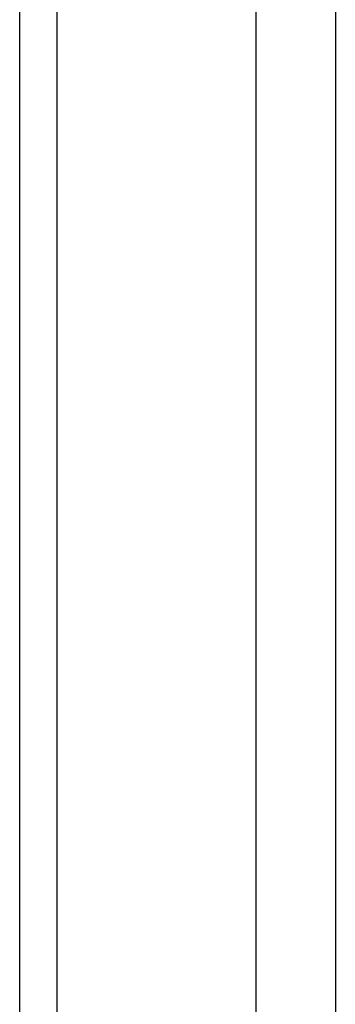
# Model space of a CAD drawing. Header units: millimetres. Extents: x -365 to 365, y 0 to 720.
# Tile 138 of 224: x -349.5 to -345.28, y 578.85 to 592.01. Entities that reach past the tile are written whole.
import ezdxf

# ---------------------------------------------------------------- set-up
doc = ezdxf.new("R2010")
doc.units = ezdxf.units.MM
doc.header["$MEASUREMENT"] = 0
for name, color, linetype in [('IGES LEVEL 34', 7, 'Continuous'), ('IGES LEVEL 41', 7, 'Continuous'), ('IGES LEVEL 44', 7, 'Continuous')]:
    doc.layers.add(name, color=color, linetype=linetype)

msp = doc.modelspace()

# ---------------------------------------------------------------- linework, layer by layer
at = {"layer": 'IGES LEVEL 34', "color": 255}
for points in [[(-349, 277, -307.5), (-349, 437, -307.5), (-349, 597, -307.5)], [(-349, 277, 307.5), (-349, 437, 307.5), (-349, 597, 307.5)]]:
    msp.add_open_spline(points, degree=2, dxfattribs=at)
at = {"layer": 'IGES LEVEL 41', "color": 253}
for points in [[(-349.5, 375.096, -319), (-349.5, 500.048, -319), (-349.5, 625, -319)], [(-349.5, 375.096, 319), (-349.5, 500.048, 319), (-349.5, 625, 319)]]:
    msp.add_open_spline(points, degree=2, dxfattribs=at)
at = {"layer": 'IGES LEVEL 44', "color": 253}
for points in [[(-346.342, 719.342, -338.876), (-346.342, 497, -338.876), (-346.342, 274.658, -338.876)], [(-345.278, 718.278, -335.852), (-345.278, 497, -335.852), (-345.278, 275.722, -335.852)]]:
    msp.add_open_spline(points, degree=2, dxfattribs=at)

doc.saveas('drawing.dxf')
